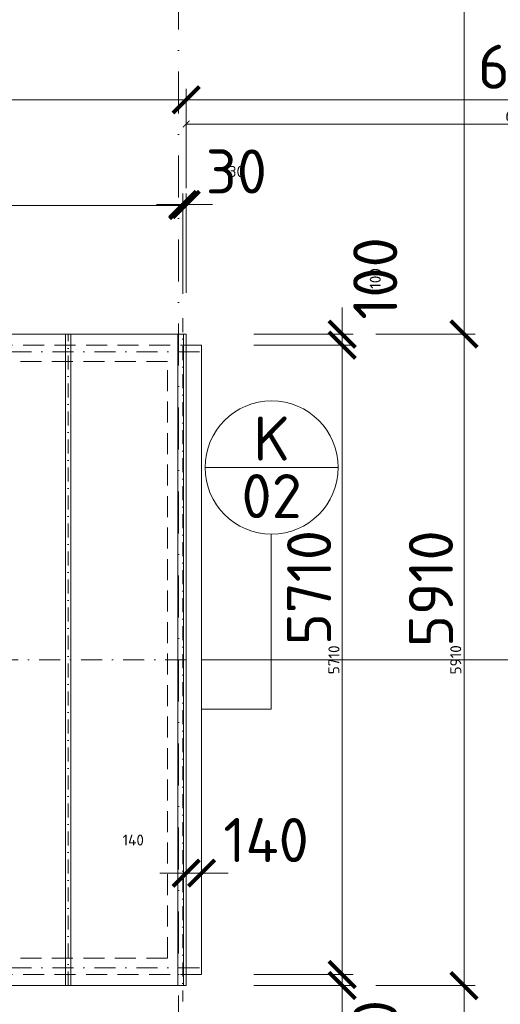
# Model space of a CAD drawing. Header units: millimetres. Extents: x -916886 to 3713765, y -2985421 to 1675785.
# Tile 153 of 256: x 143110 to 147469, y 183175 to 192107. Entities that reach past the tile are written whole.
import ezdxf
from ezdxf.enums import TextEntityAlignment as Align

# ---------------------------------------------------------------- set-up
doc = ezdxf.new("R2010")
doc.units = ezdxf.units.MM
for name, pattern in [('CENTERX2', [101.6, 63.5, -12.7, 12.7, -12.7]), ('DASHDOT', [25.4, 12.7, -6.35, 0, -6.35]), ('ČÁRKOVANÁ', [19.05, 12.7, -6.35])]:
    doc.linetypes.add(name, pattern=pattern)
doc.layers.get('Defpoints').update_dxf_attribs({"color": 8})
for name, color, linetype, lineweight in [('A99_N_kce-pohl', 1, 'Continuous', 9), ('A99_N_koty-200', 5, 'Continuous', 5), ('A99_N_koty-200 @ 200', 5, 'Continuous', 5), ('A99_N_koty-200 @ 50 (2)', 5, 'Continuous', 5), ('A99_N_znaceni 200', 5, 'Continuous', 5), ('A99_S_osy', 1, 'CENTERX2', 5)]:
    doc.layers.add(name, color=color, linetype=linetype, lineweight=lineweight)
doc.styles.add('A99_kota', font='isocpeur.ttf', dxfattribs={"height": 2})
doc.styles.add('A99_popis', font='isocpeur.ttf')
doc.dimstyles.new('A99_kota_200 new', dxfattribs={"dimscale": 200, "dimtxt": 2, "dimasz": 1.2, "dimexe": 0.5, "dimexo": 1.5, "dimgap": 0.5, "dimtad": 1, "dimdec": 0, "dimzin": 3, "dimdsep": 46, "dimtxsty": 'A99_kota', "dimblk": 'ARCHTICK', "dimcen": 2.5, "dimazin": 2, "dimtfac": 0.75, "dimtdec": 0, "dimtix": 1, "dimtmove": 2, "dimatfit": 0, "dimfxl": 0, "dimtolj": 1, "dimtzin": 0, "dimlwd": 5, "dimlwe": 5, "dimarcsym": 0})

# ---------------------------------------------------------------- blocks, each defined once
blk = doc.blocks.new('_ArchTick')
at = {"color": 0, "linetype": 'ByBlock', "const_width": 0.15}
blk.add_lwpolyline([(-0.5, -0.5), (0.5, 0.5)], dxfattribs=at)
blk = doc.blocks.new('*D3002')
at = {"layer": 'A99_N_koty-200', "color": 0, "linetype": 'Continuous', "lineweight": 5, "transparency": 16777216}
for p, q in [((11930, 190580), (11930, 191480)), ((144620, 190580), (144620, 191480)), ((11930, 191380), (144620, 191380))]:
    blk.add_line(p, q, dxfattribs=at)
at = {"layer": 'Defpoints', "color": 0, "linetype": 'Continuous', "lineweight": 0, "transparency": 16777216}
for p in [(144620, 191380), (11930, 189255), (144620, 189255)]:
    blk.add_point(p, dxfattribs=at)
at = {"layer": 'A99_N_koty-200', "color": 0, "linetype": 'Continuous', "lineweight": 5, "transparency": 16777216, "xscale": 240, "yscale": 240, "zscale": 240, "rotation": 180}
blk.add_blockref('_ArchTick', (11930, 191380), dxfattribs=at)
at = {"layer": 'A99_N_koty-200', "color": 0, "linetype": 'Continuous', "lineweight": 5, "transparency": 16777216, "xscale": 240, "yscale": 240, "zscale": 240}
blk.add_blockref('_ArchTick', (144620, 191380), dxfattribs=at)
at = {"layer": 'A99_N_koty-200', "color": 0, "linetype": 'Continuous', "transparency": 16777216, "insert": (77075, 191680), "char_height": 400, "attachment_point": 5, "style": 'A99_kota'}
blk.add_mtext('\\A1;132690', dxfattribs=at)
blk = doc.blocks.new('*D3003')
at = {"layer": 'A99_N_koty-200', "color": 0, "linetype": 'Continuous', "lineweight": 5, "transparency": 16777216}
for p, q in [((11930, 191180), (11930, 191405)), ((11930, 191380), (144620, 191380)), ((144620, 191180), (144620, 191405))]:
    blk.add_line(p, q, dxfattribs=at)
at = {"layer": 'Defpoints', "color": 0, "linetype": 'Continuous', "lineweight": 0, "transparency": 16777216}
for p in [(144620, 191380), (11930, 189255), (144620, 189255)]:
    blk.add_point(p, dxfattribs=at)
at = {"layer": 'A99_N_koty-200', "color": 0, "linetype": 'Continuous', "lineweight": 5, "transparency": 16777216, "xscale": 60, "yscale": 60, "zscale": 60, "rotation": 180}
blk.add_blockref('_ArchTick', (11930, 191380), dxfattribs=at)
at = {"layer": 'A99_N_koty-200', "color": 0, "linetype": 'Continuous', "lineweight": 5, "transparency": 16777216, "xscale": 60, "yscale": 60, "zscale": 60}
blk.add_blockref('_ArchTick', (144620, 191380), dxfattribs=at)
at = {"layer": 'A99_N_koty-200', "color": 0, "linetype": 'Continuous', "transparency": 16777216, "insert": (78275, 191455), "char_height": 100, "attachment_point": 5, "style": 'A99_kota'}
blk.add_mtext('\\A1;132690', dxfattribs=at)
blk = doc.blocks.new('*D3005')
at = {"layer": 'A99_N_koty-200', "color": 0, "linetype": 'Continuous', "lineweight": 5, "transparency": 16777216}
for p, q in [((144620, 190580), (144620, 191480)), ((150690, 191380), (150690, 191480)), ((144620, 191380), (150690, 191380))]:
    blk.add_line(p, q, dxfattribs=at)
at = {"layer": 'Defpoints', "color": 0, "linetype": 'Continuous', "lineweight": 0, "transparency": 16777216}
for p in [(150690, 191380), (150690, 191175), (144620, 189255)]:
    blk.add_point(p, dxfattribs=at)
at = {"layer": 'A99_N_koty-200', "color": 0, "linetype": 'Continuous', "lineweight": 5, "transparency": 16777216, "xscale": 240, "yscale": 240, "zscale": 240, "rotation": 180}
blk.add_blockref('_ArchTick', (144620, 191380), dxfattribs=at)
at = {"layer": 'A99_N_koty-200', "color": 0, "linetype": 'Continuous', "lineweight": 5, "transparency": 16777216, "xscale": 240, "yscale": 240, "zscale": 240}
blk.add_blockref('_ArchTick', (150690, 191380), dxfattribs=at)
at = {"layer": 'A99_N_koty-200', "color": 0, "linetype": 'Continuous', "transparency": 16777216, "insert": (147825, 191680), "char_height": 400, "attachment_point": 5, "style": 'A99_kota'}
blk.add_mtext('\\A1;6070', dxfattribs=at)
blk = doc.blocks.new('*D3006')
at = {"layer": 'A99_N_koty-200', "color": 0, "linetype": 'Continuous', "lineweight": 5, "transparency": 16777216}
for p, q in [((144620, 190960), (144620, 191185)), ((144620, 191160), (150690, 191160)), ((150690, 191160), (150690, 191135))]:
    blk.add_line(p, q, dxfattribs=at)
at = {"layer": 'Defpoints', "color": 0, "linetype": 'Continuous', "lineweight": 0, "transparency": 16777216}
for p in [(150690, 191175), (150690, 191160), (144620, 189255)]:
    blk.add_point(p, dxfattribs=at)
at = {"layer": 'A99_N_koty-200', "color": 0, "linetype": 'Continuous', "lineweight": 5, "transparency": 16777216, "xscale": 60, "yscale": 60, "zscale": 60, "rotation": 180}
blk.add_blockref('_ArchTick', (144620, 191160), dxfattribs=at)
at = {"layer": 'A99_N_koty-200', "color": 0, "linetype": 'Continuous', "lineweight": 5, "transparency": 16777216, "xscale": 60, "yscale": 60, "zscale": 60}
blk.add_blockref('_ArchTick', (150690, 191160), dxfattribs=at)
at = {"layer": 'A99_N_koty-200', "color": 0, "linetype": 'Continuous', "transparency": 16777216, "insert": (147655, 191235), "char_height": 100, "attachment_point": 5, "style": 'A99_kota'}
blk.add_mtext('\\A1;6070', dxfattribs=at)
blk = doc.blocks.new('*D3032')
at = {"layer": 'A99_N_koty-200', "color": 0, "linetype": 'Continuous', "lineweight": 5, "transparency": 16777216}
for p, q in [((144590, 189630), (144590, 190530)), ((144620, 189630), (144620, 190530)), ((144590, 190430), (144350, 190430)), ((144590, 190430), (144620, 190430)), ((144620, 190430), (144860, 190430))]:
    blk.add_line(p, q, dxfattribs=at)
at = {"layer": 'Defpoints', "color": 0, "linetype": 'Continuous', "lineweight": 0, "transparency": 16777216}
for p in [(144620, 190430), (144590, 189255), (144620, 189255)]:
    blk.add_point(p, dxfattribs=at)
at = {"layer": 'A99_N_koty-200', "color": 0, "linetype": 'Continuous', "lineweight": 5, "transparency": 16777216, "xscale": 240, "yscale": 240, "zscale": 240}
blk.add_blockref('_ArchTick', (144590, 190430), dxfattribs=at)
at = {"layer": 'A99_N_koty-200', "color": 0, "linetype": 'Continuous', "lineweight": 5, "transparency": 16777216, "xscale": 240, "yscale": 240, "zscale": 240, "rotation": 180}
blk.add_blockref('_ArchTick', (144620, 190430), dxfattribs=at)
at = {"layer": 'A99_N_koty-200', "color": 0, "linetype": 'Continuous', "transparency": 16777216, "insert": (145075, 190730), "char_height": 400, "attachment_point": 5, "style": 'A99_kota'}
blk.add_mtext('\\A1;30', dxfattribs=at)
blk = doc.blocks.new('*D3033')
at = {"layer": 'A99_N_koty-200', "color": 0, "linetype": 'Continuous', "lineweight": 5, "transparency": 16777216}
for p, q in [((144590, 190230), (144590, 190455)), ((144620, 190230), (144620, 190455)), ((144590, 190430), (144530, 190430)), ((144590, 190430), (144620, 190430)), ((144620, 190430), (144680, 190430))]:
    blk.add_line(p, q, dxfattribs=at)
at = {"layer": 'Defpoints', "color": 0, "linetype": 'Continuous', "lineweight": 0, "transparency": 16777216}
for p in [(144620, 190430), (144590, 189255), (144620, 189255)]:
    blk.add_point(p, dxfattribs=at)
at = {"layer": 'A99_N_koty-200', "color": 0, "linetype": 'Continuous', "lineweight": 5, "transparency": 16777216, "xscale": 60, "yscale": 60, "zscale": 60}
blk.add_blockref('_ArchTick', (144590, 190430), dxfattribs=at)
at = {"layer": 'A99_N_koty-200', "color": 0, "linetype": 'Continuous', "lineweight": 5, "transparency": 16777216, "xscale": 60, "yscale": 60, "zscale": 60, "rotation": 180}
blk.add_blockref('_ArchTick', (144620, 190430), dxfattribs=at)
at = {"layer": 'A99_N_koty-200', "color": 0, "linetype": 'Continuous', "transparency": 16777216, "insert": (145075, 190730), "char_height": 100, "attachment_point": 5, "style": 'A99_kota'}
blk.add_mtext('\\A1;30', dxfattribs=at)
blk = doc.blocks.new('*D3059')
at = {"layer": 'A99_N_koty-200', "color": 0, "linetype": 'Continuous', "lineweight": 5, "transparency": 16777216}
for p, q in [((146340, 201345), (147240, 201345)), ((147140, 189255), (147140, 201345)), ((146340, 189255), (147240, 189255))]:
    blk.add_line(p, q, dxfattribs=at)
at = {"layer": 'Defpoints', "color": 0, "linetype": 'Continuous', "lineweight": 0, "transparency": 16777216}
for p in [(144620, 201345), (147140, 201345), (144620, 189255)]:
    blk.add_point(p, dxfattribs=at)
at = {"layer": 'A99_N_koty-200', "color": 0, "linetype": 'Continuous', "lineweight": 5, "transparency": 16777216, "xscale": 240, "yscale": 240, "zscale": 240}
for p, rotation in [((147140, 201345), 89.9999999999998), ((147140, 189255), 269.9999999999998)]:
    blk.add_blockref('_ArchTick', p, dxfattribs=dict(at, rotation=rotation))
at = {"layer": 'A99_N_koty-200', "color": 0, "linetype": 'Continuous', "transparency": 16777216, "insert": (146840, 196820), "char_height": 400, "attachment_point": 5, "rotation": 90, "style": 'A99_kota'}
blk.add_mtext('\\A1;12090', dxfattribs=at)
blk = doc.blocks.new('*D3060')
at = {"layer": 'A99_N_koty-200', "color": 0, "linetype": 'Continuous', "lineweight": 5, "transparency": 16777216}
for p, q in [((146940, 201345), (147165, 201345)), ((147140, 189255), (147140, 201345)), ((146940, 189255), (147165, 189255))]:
    blk.add_line(p, q, dxfattribs=at)
at = {"layer": 'Defpoints', "color": 0, "linetype": 'Continuous', "lineweight": 0, "transparency": 16777216}
for p in [(144620, 201345), (147140, 201345), (144620, 189255)]:
    blk.add_point(p, dxfattribs=at)
at = {"layer": 'A99_N_koty-200', "color": 0, "linetype": 'Continuous', "lineweight": 5, "transparency": 16777216, "xscale": 60, "yscale": 60, "zscale": 60}
for p, rotation in [((147140, 201345), 89.9999999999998), ((147140, 189255), 269.9999999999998)]:
    blk.add_blockref('_ArchTick', p, dxfattribs=dict(at, rotation=rotation))
at = {"layer": 'A99_N_koty-200', "color": 0, "linetype": 'Continuous', "transparency": 16777216, "insert": (147065, 195300), "char_height": 100, "attachment_point": 5, "rotation": 90, "style": 'A99_kota'}
blk.add_mtext('\\A1;12090', dxfattribs=at)
blk = doc.blocks.new('*D3092')
at = {"layer": 'A99_N_koty-200', "color": 0, "linetype": 'Continuous', "lineweight": 5, "transparency": 16777216}
for p, q in [((145235, 189155), (146135, 189155)), ((146035, 189155), (146035, 183445)), ((145235, 183445), (146135, 183445))]:
    blk.add_line(p, q, dxfattribs=at)
at = {"layer": 'Defpoints', "color": 0, "linetype": 'Continuous', "lineweight": 0, "transparency": 16777216}
for p in [(144760, 189155), (144620, 183445), (146035, 183445)]:
    blk.add_point(p, dxfattribs=at)
at = {"layer": 'A99_N_koty-200', "color": 0, "linetype": 'Continuous', "lineweight": 5, "transparency": 16777216, "xscale": 240, "yscale": 240, "zscale": 240}
for p, rotation in [((146035, 189155), 90), ((146035, 183445), 270)]:
    blk.add_blockref('_ArchTick', p, dxfattribs=dict(at, rotation=rotation))
at = {"layer": 'A99_N_koty-200', "color": 0, "linetype": 'Continuous', "transparency": 16777216, "insert": (145735, 186955), "char_height": 400, "attachment_point": 5, "rotation": 90, "style": 'A99_kota'}
blk.add_mtext('\\A1;5710', dxfattribs=at)
blk = doc.blocks.new('*D3093')
at = {"layer": 'A99_N_koty-200', "color": 0, "linetype": 'Continuous', "lineweight": 5, "transparency": 16777216}
for p, q in [((145835, 189155), (146060, 189155)), ((146035, 189155), (146035, 183445)), ((145835, 183445), (146060, 183445))]:
    blk.add_line(p, q, dxfattribs=at)
at = {"layer": 'Defpoints', "color": 0, "linetype": 'Continuous', "lineweight": 0, "transparency": 16777216}
for p in [(144760, 189155), (144620, 183445), (146035, 183445)]:
    blk.add_point(p, dxfattribs=at)
at = {"layer": 'A99_N_koty-200', "color": 0, "linetype": 'Continuous', "lineweight": 5, "transparency": 16777216, "xscale": 60, "yscale": 60, "zscale": 60}
for p, rotation in [((146035, 189155), 90), ((146035, 183445), 270)]:
    blk.add_blockref('_ArchTick', p, dxfattribs=dict(at, rotation=rotation))
at = {"layer": 'A99_N_koty-200', "color": 0, "linetype": 'Continuous', "transparency": 16777216, "insert": (145960, 186300), "char_height": 100, "attachment_point": 5, "rotation": 90, "style": 'A99_kota'}
blk.add_mtext('\\A1;5710', dxfattribs=at)
blk = doc.blocks.new('*D3095')
at = {"layer": 'A99_N_koty-200', "color": 0, "linetype": 'Continuous', "lineweight": 5, "transparency": 16777216}
for p, q in [((146035, 183445), (146035, 183685)), ((145235, 183445), (146135, 183445)), ((146035, 183445), (146035, 183345)), ((145235, 183345), (146135, 183345)), ((146035, 183345), (146035, 183105))]:
    blk.add_line(p, q, dxfattribs=at)
at = {"layer": 'Defpoints', "color": 0, "linetype": 'Continuous', "lineweight": 0, "transparency": 16777216}
for p in [(144620, 183445), (144620, 183345), (146035, 183345)]:
    blk.add_point(p, dxfattribs=at)
at = {"layer": 'A99_N_koty-200', "color": 0, "linetype": 'Continuous', "lineweight": 5, "transparency": 16777216, "xscale": 240, "yscale": 240, "zscale": 240}
for p, rotation in [((146035, 183445), 270), ((146035, 183345), 90)]:
    blk.add_blockref('_ArchTick', p, dxfattribs=dict(at, rotation=rotation))
at = {"layer": 'A99_N_koty-200', "color": 0, "linetype": 'Continuous', "transparency": 16777216, "insert": (146335, 182840), "char_height": 400, "attachment_point": 5, "rotation": 90, "style": 'A99_kota'}
blk.add_mtext('\\A1;100', dxfattribs=at)
blk = doc.blocks.new('*D3096')
at = {"layer": 'A99_N_koty-200', "color": 0, "linetype": 'Continuous', "lineweight": 5, "transparency": 16777216}
for p, q in [((146035, 183445), (146035, 183505)), ((145835, 183445), (146060, 183445)), ((146035, 183445), (146035, 183345)), ((145835, 183345), (146060, 183345)), ((146035, 183345), (146035, 183285))]:
    blk.add_line(p, q, dxfattribs=at)
at = {"layer": 'Defpoints', "color": 0, "linetype": 'Continuous', "lineweight": 0, "transparency": 16777216}
for p in [(144620, 183445), (144620, 183345), (146035, 183345)]:
    blk.add_point(p, dxfattribs=at)
at = {"layer": 'A99_N_koty-200', "color": 0, "linetype": 'Continuous', "lineweight": 5, "transparency": 16777216, "xscale": 60, "yscale": 60, "zscale": 60}
for p, rotation in [((146035, 183445), 270), ((146035, 183345), 90)]:
    blk.add_blockref('_ArchTick', p, dxfattribs=dict(at, rotation=rotation))
at = {"layer": 'A99_N_koty-200', "color": 0, "linetype": 'Continuous', "transparency": 16777216, "insert": (146335, 182840), "char_height": 100, "attachment_point": 5, "rotation": 90, "style": 'A99_kota'}
blk.add_mtext('\\A1;100', dxfattribs=at)
blk = doc.blocks.new('*D3098')
at = {"layer": 'A99_N_koty-200', "color": 0, "linetype": 'Continuous', "lineweight": 5, "transparency": 16777216}
for p, q in [((146035, 189255), (146035, 189495)), ((145235, 189255), (146135, 189255)), ((146035, 189155), (146035, 189255)), ((145235, 189155), (146135, 189155)), ((146035, 189155), (146035, 188915))]:
    blk.add_line(p, q, dxfattribs=at)
at = {"layer": 'Defpoints', "color": 0, "linetype": 'Continuous', "lineweight": 0, "transparency": 16777216}
for p in [(144620, 189255), (146035, 189255), (144760, 189155)]:
    blk.add_point(p, dxfattribs=at)
at = {"layer": 'A99_N_koty-200', "color": 0, "linetype": 'Continuous', "lineweight": 5, "transparency": 16777216, "xscale": 240, "yscale": 240, "zscale": 240}
for p, rotation in [((146035, 189255), 270), ((146035, 189155), 90)]:
    blk.add_blockref('_ArchTick', p, dxfattribs=dict(at, rotation=rotation))
at = {"layer": 'A99_N_koty-200', "color": 0, "linetype": 'Continuous', "transparency": 16777216, "insert": (146335, 189760), "char_height": 400, "attachment_point": 5, "rotation": 90, "style": 'A99_kota'}
blk.add_mtext('\\A1;100', dxfattribs=at)
blk = doc.blocks.new('*D3099')
at = {"layer": 'A99_N_koty-200', "color": 0, "linetype": 'Continuous', "lineweight": 5, "transparency": 16777216}
for p, q in [((146035, 189255), (146035, 189315)), ((145835, 189255), (146060, 189255)), ((146035, 189155), (146035, 189255)), ((145835, 189155), (146060, 189155)), ((146035, 189155), (146035, 189095))]:
    blk.add_line(p, q, dxfattribs=at)
at = {"layer": 'Defpoints', "color": 0, "linetype": 'Continuous', "lineweight": 0, "transparency": 16777216}
for p in [(144620, 189255), (146035, 189255), (144760, 189155)]:
    blk.add_point(p, dxfattribs=at)
at = {"layer": 'A99_N_koty-200', "color": 0, "linetype": 'Continuous', "lineweight": 5, "transparency": 16777216, "xscale": 60, "yscale": 60, "zscale": 60}
for p, rotation in [((146035, 189255), 270), ((146035, 189155), 90)]:
    blk.add_blockref('_ArchTick', p, dxfattribs=dict(at, rotation=rotation))
at = {"layer": 'A99_N_koty-200', "color": 0, "linetype": 'Continuous', "transparency": 16777216, "insert": (146335, 189760), "char_height": 100, "attachment_point": 5, "rotation": 90, "style": 'A99_kota'}
blk.add_mtext('\\A1;100', dxfattribs=at)
blk = doc.blocks.new('*D3104')
at = {"layer": 'A99_N_koty-200', "color": 0, "linetype": 'Continuous', "lineweight": 5, "transparency": 16777216}
for p, q in [((146340, 189255), (147240, 189255)), ((147140, 183345), (147140, 189255)), ((146340, 183345), (147240, 183345))]:
    blk.add_line(p, q, dxfattribs=at)
at = {"layer": 'Defpoints', "color": 0, "linetype": 'Continuous', "lineweight": 0, "transparency": 16777216}
for p in [(144620, 189255), (147140, 189255), (144620, 183345)]:
    blk.add_point(p, dxfattribs=at)
at = {"layer": 'A99_N_koty-200', "color": 0, "linetype": 'Continuous', "lineweight": 5, "transparency": 16777216, "xscale": 240, "yscale": 240, "zscale": 240}
for p, rotation in [((147140, 189255), 90), ((147140, 183345), 270)]:
    blk.add_blockref('_ArchTick', p, dxfattribs=dict(at, rotation=rotation))
at = {"layer": 'A99_N_koty-200', "color": 0, "linetype": 'Continuous', "transparency": 16777216, "insert": (146840, 186945), "char_height": 400, "attachment_point": 5, "rotation": 90, "style": 'A99_kota'}
blk.add_mtext('\\A1;5910', dxfattribs=at)
blk = doc.blocks.new('*D3105')
at = {"layer": 'A99_N_koty-200', "color": 0, "linetype": 'Continuous', "lineweight": 5, "transparency": 16777216}
for p, q in [((146940, 189255), (147165, 189255)), ((147140, 183345), (147140, 189255)), ((146940, 183345), (147165, 183345))]:
    blk.add_line(p, q, dxfattribs=at)
at = {"layer": 'Defpoints', "color": 0, "linetype": 'Continuous', "lineweight": 0, "transparency": 16777216}
for p in [(144620, 189255), (147140, 189255), (144620, 183345)]:
    blk.add_point(p, dxfattribs=at)
at = {"layer": 'A99_N_koty-200', "color": 0, "linetype": 'Continuous', "lineweight": 5, "transparency": 16777216, "xscale": 60, "yscale": 60, "zscale": 60}
for p, rotation in [((147140, 189255), 90), ((147140, 183345), 270)]:
    blk.add_blockref('_ArchTick', p, dxfattribs=dict(at, rotation=rotation))
at = {"layer": 'A99_N_koty-200', "color": 0, "linetype": 'Continuous', "transparency": 16777216, "insert": (147065, 186300), "char_height": 100, "attachment_point": 5, "rotation": 90, "style": 'A99_kota'}
blk.add_mtext('\\A1;5910', dxfattribs=at)
blk = doc.blocks.new('*D3107')
at = {"layer": 'A99_N_koty-200', "color": 0, "linetype": 'Continuous', "lineweight": 5, "transparency": 16777216}
for p, q in [((146340, 183345), (147240, 183345)), ((147140, 183345), (147140, 176760)), ((147140, 176760), (147240, 176760))]:
    blk.add_line(p, q, dxfattribs=at)
at = {"layer": 'Defpoints', "color": 0, "linetype": 'Continuous', "lineweight": 0, "transparency": 16777216}
for p in [(144620, 183345), (147140, 176760), (147140, 176760)]:
    blk.add_point(p, dxfattribs=at)
at = {"layer": 'A99_N_koty-200', "color": 0, "linetype": 'Continuous', "lineweight": 5, "transparency": 16777216, "xscale": 240, "yscale": 240, "zscale": 240}
for p, rotation in [((147140, 183345), 90), ((147140, 176760), 270)]:
    blk.add_blockref('_ArchTick', p, dxfattribs=dict(at, rotation=rotation))
at = {"layer": 'A99_N_koty-200', "color": 0, "linetype": 'Continuous', "transparency": 16777216, "insert": (146840, 180052.5), "char_height": 400, "attachment_point": 5, "rotation": 90, "style": 'A99_kota'}
blk.add_mtext('\\A1;6585', dxfattribs=at)
blk = doc.blocks.new('*D3108')
at = {"layer": 'A99_N_koty-200', "color": 0, "linetype": 'Continuous', "lineweight": 5, "transparency": 16777216}
for p, q in [((146940, 183345), (147165, 183345)), ((147140, 183345), (147140, 176760)), ((147140, 176760), (147165, 176760))]:
    blk.add_line(p, q, dxfattribs=at)
at = {"layer": 'Defpoints', "color": 0, "linetype": 'Continuous', "lineweight": 0, "transparency": 16777216}
for p in [(144620, 183345), (147140, 176760), (147140, 176760)]:
    blk.add_point(p, dxfattribs=at)
at = {"layer": 'A99_N_koty-200', "color": 0, "linetype": 'Continuous', "lineweight": 5, "transparency": 16777216, "xscale": 60, "yscale": 60, "zscale": 60}
for p, rotation in [((147140, 183345), 90), ((147140, 176760), 270)]:
    blk.add_blockref('_ArchTick', p, dxfattribs=dict(at, rotation=rotation))
at = {"layer": 'A99_N_koty-200', "color": 0, "linetype": 'Continuous', "transparency": 16777216, "insert": (147065, 180052.5), "char_height": 100, "attachment_point": 5, "rotation": 90, "style": 'A99_kota'}
blk.add_mtext('\\A1;6585', dxfattribs=at)
blk = doc.blocks.new('*D3119')
at = {"layer": 'A99_N_koty-200', "color": 0, "linetype": 'Continuous', "lineweight": 5, "transparency": 16777216}
for p, q in [((144620, 184365), (144620, 184465)), ((144760, 184365), (144760, 184465)), ((144620, 184365), (144380, 184365)), ((144760, 184365), (144620, 184365)), ((144760, 184365), (145000, 184365))]:
    blk.add_line(p, q, dxfattribs=at)
at = {"layer": 'Defpoints', "color": 0, "linetype": 'Continuous', "lineweight": 0, "transparency": 16777216}
for p in [(144620, 184365), (144620, 184365), (144760, 184365)]:
    blk.add_point(p, dxfattribs=at)
at = {"layer": 'A99_N_koty-200', "color": 0, "linetype": 'Continuous', "lineweight": 5, "transparency": 16777216, "xscale": 240, "yscale": 240, "zscale": 240}
blk.add_blockref('_ArchTick', (144620, 184365), dxfattribs=at)
at = {"layer": 'A99_N_koty-200', "color": 0, "linetype": 'Continuous', "lineweight": 5, "transparency": 16777216, "xscale": 240, "yscale": 240, "zscale": 240, "rotation": 180}
blk.add_blockref('_ArchTick', (144760, 184365), dxfattribs=at)
at = {"layer": 'A99_N_koty-200', "color": 0, "linetype": 'Continuous', "transparency": 16777216, "insert": (145345, 184665), "char_height": 400, "attachment_point": 5, "style": 'A99_kota'}
blk.add_mtext('\\A1;140', dxfattribs=at)
blk = doc.blocks.new('*D3120')
at = {"layer": 'A99_N_koty-200', "color": 0, "linetype": 'Continuous', "lineweight": 5, "transparency": 16777216}
for p, q in [((144620, 184365), (144560, 184365)), ((144620, 184365), (144620, 184390)), ((144760, 184365), (144620, 184365)), ((144760, 184365), (144760, 184390)), ((144760, 184365), (144820, 184365))]:
    blk.add_line(p, q, dxfattribs=at)
at = {"layer": 'Defpoints', "color": 0, "linetype": 'Continuous', "lineweight": 0, "transparency": 16777216}
for p in [(144620, 184365), (144620, 184365), (144760, 184365)]:
    blk.add_point(p, dxfattribs=at)
at = {"layer": 'A99_N_koty-200', "color": 0, "linetype": 'Continuous', "lineweight": 5, "transparency": 16777216, "xscale": 60, "yscale": 60, "zscale": 60}
blk.add_blockref('_ArchTick', (144620, 184365), dxfattribs=at)
at = {"layer": 'A99_N_koty-200', "color": 0, "linetype": 'Continuous', "lineweight": 5, "transparency": 16777216, "xscale": 60, "yscale": 60, "zscale": 60, "rotation": 180}
blk.add_blockref('_ArchTick', (144760, 184365), dxfattribs=at)
at = {"layer": 'A99_N_koty-200', "color": 0, "linetype": 'Continuous', "transparency": 16777216, "insert": (144140, 184665), "char_height": 100, "attachment_point": 5, "style": 'A99_kota'}
blk.add_mtext('\\A1;140', dxfattribs=at)
blk = doc.blocks.new('*D4116')
at = {"layer": 'A99_N_koty-200', "color": 0, "linetype": 'Continuous', "lineweight": 5, "transparency": 16777216}
for p, q in [((78550, 189620.5), (78550, 190520.5)), ((144590, 189620.5), (144590, 190520.5)), ((144590, 190420.5), (78550, 190420.5))]:
    blk.add_line(p, q, dxfattribs=at)
at = {"layer": 'Defpoints', "color": 0, "linetype": 'Continuous', "lineweight": 0, "transparency": 16777216}
for p in [(78550, 190420.5), (78550, 189245.5), (144590, 189245.5)]:
    blk.add_point(p, dxfattribs=at)
at = {"layer": 'A99_N_koty-200', "color": 0, "linetype": 'Continuous', "lineweight": 5, "transparency": 16777216, "xscale": 240, "yscale": 240, "zscale": 240, "rotation": 180}
blk.add_blockref('_ArchTick', (78550, 190420.5), dxfattribs=at)
at = {"layer": 'A99_N_koty-200', "color": 0, "linetype": 'Continuous', "lineweight": 5, "transparency": 16777216, "xscale": 240, "yscale": 240, "zscale": 240}
blk.add_blockref('_ArchTick', (144590, 190420.5), dxfattribs=at)
at = {"layer": 'A99_N_koty-200', "color": 0, "linetype": 'Continuous', "transparency": 16777216, "insert": (111570, 190720.5), "char_height": 400, "attachment_point": 5, "style": 'A99_kota'}
blk.add_mtext('\\A1;66040', dxfattribs=at)
blk = doc.blocks.new('*D4117')
at = {"layer": 'A99_N_koty-200', "color": 0, "linetype": 'Continuous', "lineweight": 5, "transparency": 16777216}
for p, q in [((78550, 190220.5), (78550, 190445.5)), ((144590, 190220.5), (144590, 190445.5)), ((144590, 190420.5), (78550, 190420.5))]:
    blk.add_line(p, q, dxfattribs=at)
at = {"layer": 'Defpoints', "color": 0, "linetype": 'Continuous', "lineweight": 0, "transparency": 16777216}
for p in [(78550, 190420.5), (78550, 189245.5), (144590, 189245.5)]:
    blk.add_point(p, dxfattribs=at)
at = {"layer": 'A99_N_koty-200', "color": 0, "linetype": 'Continuous', "lineweight": 5, "transparency": 16777216, "xscale": 60, "yscale": 60, "zscale": 60, "rotation": 180}
blk.add_blockref('_ArchTick', (78550, 190420.5), dxfattribs=at)
at = {"layer": 'A99_N_koty-200', "color": 0, "linetype": 'Continuous', "lineweight": 5, "transparency": 16777216, "xscale": 60, "yscale": 60, "zscale": 60}
blk.add_blockref('_ArchTick', (144590, 190420.5), dxfattribs=at)
at = {"layer": 'A99_N_koty-200', "color": 0, "linetype": 'Continuous', "transparency": 16777216, "insert": (111570, 190495.5), "char_height": 100, "attachment_point": 5, "style": 'A99_kota'}
blk.add_mtext('\\A1;66040', dxfattribs=at)
blk = doc.blocks.new('*U20')
at = {"color": 0, "linetype": 'ByBlock'}
blk.add_line((-3.02, 0), (3.02, 0), dxfattribs=at)
blk.add_circle((0, 0), 3.02, dxfattribs=at)
at = {"color": 0, "linetype": 'ByBlock', "style": 'A99_popis'}
for tag, p in [('KATEGORIE', (0, 1.31)), ('PRVEK', (0, -1.298))]:
    blk.add_attdef(tag, text='', height=2, dxfattribs=at).set_placement(p, align=Align.MIDDLE_CENTER)
blk = doc.blocks.new('*U4723')
at = {"layer": 'A99_N_koty-200 @ 200', "linetype": 'Continuous'}
dim = blk.add_linear_dim(base=(144620, 191380), p1=(11930, 189255), p2=(144620, 189255), dimstyle='A99_kota_200 new', override={"dimscale": 200, "dimtix": 1, "dimtofl": 1, "dimtmove": 2, "dimatfit": 0}, dxfattribs=at)
dim.commit()
dim.dimension.update_dxf_attribs({"geometry": '*D3002', "text_midpoint": (77075, 191680), "dimtype": 128})
at = {"layer": 'A99_N_koty-200 @ 50 (2)', "linetype": 'Continuous'}
dim = blk.add_linear_dim(base=(144620, 191380), p1=(11930, 189255), p2=(144620, 189255), dimstyle='A99_kota_200 new', override={"dimscale": 50, "dimtix": 1, "dimtofl": 1, "dimtmove": 2, "dimatfit": 0}, dxfattribs=at)
dim.commit()
dim.dimension.update_dxf_attribs({"geometry": '*D3003', "text_midpoint": (78275, 191455)})
blk = doc.blocks.new('*U4724')
at = {"layer": 'A99_N_koty-200 @ 200', "linetype": 'Continuous'}
dim = blk.add_linear_dim(base=(150690, 191380), p1=(144620, 189255), p2=(150690, 191175), dimstyle='A99_kota_200 new', override={"dimscale": 200, "dimtix": 1, "dimtofl": 1, "dimtmove": 2, "dimatfit": 0}, dxfattribs=at)
dim.commit()
dim.dimension.update_dxf_attribs({"geometry": '*D3005', "text_midpoint": (147825, 191680), "dimtype": 128})
at = {"layer": 'A99_N_koty-200 @ 50 (2)', "linetype": 'Continuous'}
dim = blk.add_linear_dim(base=(150690, 191160), p1=(144620, 189255), p2=(150690, 191175), dimstyle='A99_kota_200 new', override={"dimscale": 50, "dimtix": 1, "dimtofl": 1, "dimtmove": 2, "dimatfit": 0}, dxfattribs=at)
dim.commit()
dim.dimension.update_dxf_attribs({"geometry": '*D3006', "text_midpoint": (147655, 191235)})
blk = doc.blocks.new('*U4733')
at = {"layer": 'A99_N_koty-200 @ 200', "linetype": 'Continuous'}
dim = blk.add_linear_dim(base=(144620, 190430), p1=(144590, 189255), p2=(144620, 189255), angle=180, dimstyle='A99_kota_200 new', override={"dimscale": 200, "dimtix": 1, "dimtofl": 1, "dimtmove": 2, "dimatfit": 0}, dxfattribs=at)
dim.commit()
dim.dimension.update_dxf_attribs({"geometry": '*D3032', "text_midpoint": (145075, 190730), "dimtype": 128})
at = {"layer": 'A99_N_koty-200 @ 50 (2)', "linetype": 'Continuous'}
dim = blk.add_linear_dim(base=(144620, 190430), p1=(144590, 189255), p2=(144620, 189255), angle=180, dimstyle='A99_kota_200 new', override={"dimscale": 50, "dimtix": 1, "dimtofl": 1, "dimtmove": 2, "dimatfit": 0}, dxfattribs=at)
dim.commit()
dim.dimension.update_dxf_attribs({"geometry": '*D3033', "text_midpoint": (145075, 190730), "dimtype": 128})
blk = doc.blocks.new('*U4742')
at = {"layer": 'A99_N_koty-200 @ 200', "linetype": 'Continuous'}
dim = blk.add_linear_dim(base=(147140, 201345), p1=(144620, 189255), p2=(144620, 201345), angle=90, dimstyle='A99_kota_200 new', override={"dimscale": 200, "dimtix": 1, "dimtofl": 1, "dimtmove": 2, "dimatfit": 0}, dxfattribs=at)
dim.commit()
dim.dimension.update_dxf_attribs({"geometry": '*D3059', "text_midpoint": (146840, 196820), "dimtype": 128})
at = {"layer": 'A99_N_koty-200 @ 50 (2)', "linetype": 'Continuous'}
dim = blk.add_linear_dim(base=(147140, 201345), p1=(144620, 189255), p2=(144620, 201345), angle=90, dimstyle='A99_kota_200 new', override={"dimscale": 50, "dimtix": 1, "dimtofl": 1, "dimtmove": 2, "dimatfit": 0}, dxfattribs=at)
dim.commit()
dim.dimension.update_dxf_attribs({"geometry": '*D3060', "text_midpoint": (147065, 195300)})
blk = doc.blocks.new('*U4753')
at = {"layer": 'A99_N_koty-200 @ 200', "linetype": 'Continuous'}
dim = blk.add_linear_dim(base=(146035, 183445), p1=(144760, 189155), p2=(144620, 183445), angle=90, dimstyle='A99_kota_200 new', override={"dimscale": 200, "dimtix": 1, "dimtofl": 1, "dimtmove": 2, "dimatfit": 0}, dxfattribs=at)
dim.commit()
dim.dimension.update_dxf_attribs({"geometry": '*D3092', "text_midpoint": (145735, 186955), "dimtype": 128})
at = {"layer": 'A99_N_koty-200 @ 50 (2)', "linetype": 'Continuous'}
dim = blk.add_linear_dim(base=(146035, 183445), p1=(144760, 189155), p2=(144620, 183445), angle=90, dimstyle='A99_kota_200 new', override={"dimscale": 50, "dimtix": 1, "dimtofl": 1, "dimtmove": 2, "dimatfit": 0}, dxfattribs=at)
dim.commit()
dim.dimension.update_dxf_attribs({"geometry": '*D3093', "text_midpoint": (145960, 186300)})
blk = doc.blocks.new('*U4754')
at = {"layer": 'A99_N_koty-200 @ 200', "linetype": 'Continuous'}
dim = blk.add_linear_dim(base=(146035, 183345), p1=(144620, 183445), p2=(144620, 183345), angle=90, dimstyle='A99_kota_200 new', override={"dimscale": 200, "dimtix": 1, "dimtofl": 1, "dimtmove": 2, "dimatfit": 0}, dxfattribs=at)
dim.commit()
dim.dimension.update_dxf_attribs({"geometry": '*D3095', "text_midpoint": (146335, 182840), "dimtype": 128})
at = {"layer": 'A99_N_koty-200 @ 50 (2)', "linetype": 'Continuous'}
dim = blk.add_linear_dim(base=(146035, 183345), p1=(144620, 183445), p2=(144620, 183345), angle=90, dimstyle='A99_kota_200 new', override={"dimscale": 50, "dimtix": 1, "dimtofl": 1, "dimtmove": 2, "dimatfit": 0}, dxfattribs=at)
dim.commit()
dim.dimension.update_dxf_attribs({"geometry": '*D3096', "text_midpoint": (146335, 182840), "dimtype": 128})
blk = doc.blocks.new('*U4755')
at = {"layer": 'A99_N_koty-200 @ 200', "linetype": 'Continuous'}
dim = blk.add_linear_dim(base=(146035, 189255), p1=(144760, 189155), p2=(144620, 189255), angle=270, dimstyle='A99_kota_200 new', override={"dimscale": 200, "dimtix": 1, "dimtofl": 1, "dimtmove": 2, "dimatfit": 0}, dxfattribs=at)
dim.commit()
dim.dimension.update_dxf_attribs({"geometry": '*D3098', "text_midpoint": (146335, 189760), "dimtype": 128})
at = {"layer": 'A99_N_koty-200 @ 50 (2)', "linetype": 'Continuous'}
dim = blk.add_linear_dim(base=(146035, 189255), p1=(144760, 189155), p2=(144620, 189255), angle=270, dimstyle='A99_kota_200 new', override={"dimscale": 50, "dimtix": 1, "dimtofl": 1, "dimtmove": 2, "dimatfit": 0}, dxfattribs=at)
dim.commit()
dim.dimension.update_dxf_attribs({"geometry": '*D3099', "text_midpoint": (146335, 189760), "dimtype": 128})
blk = doc.blocks.new('*U4757')
at = {"layer": 'A99_N_koty-200 @ 200', "linetype": 'Continuous'}
dim = blk.add_linear_dim(base=(147140, 189255), p1=(144620, 183345), p2=(144620, 189255), angle=90, dimstyle='A99_kota_200 new', override={"dimscale": 200, "dimtix": 1, "dimtofl": 1, "dimtmove": 2, "dimatfit": 0}, dxfattribs=at)
dim.commit()
dim.dimension.update_dxf_attribs({"geometry": '*D3104', "text_midpoint": (146840, 186945), "dimtype": 128})
at = {"layer": 'A99_N_koty-200 @ 50 (2)', "linetype": 'Continuous'}
dim = blk.add_linear_dim(base=(147140, 189255), p1=(144620, 183345), p2=(144620, 189255), angle=90, dimstyle='A99_kota_200 new', override={"dimscale": 50, "dimtix": 1, "dimtofl": 1, "dimtmove": 2, "dimatfit": 0}, dxfattribs=at)
dim.commit()
dim.dimension.update_dxf_attribs({"geometry": '*D3105', "text_midpoint": (147065, 186300)})
blk = doc.blocks.new('*U4758')
at = {"layer": 'A99_N_koty-200 @ 200', "linetype": 'Continuous'}
dim = blk.add_linear_dim(base=(147140, 176760), p1=(144620, 183345), p2=(147140, 176760), angle=90, dimstyle='A99_kota_200 new', override={"dimscale": 200, "dimtix": 1, "dimtofl": 1, "dimtmove": 2, "dimatfit": 0}, dxfattribs=at)
dim.commit()
dim.dimension.update_dxf_attribs({"geometry": '*D3107', "text_midpoint": (146840, 180052.5)})
at = {"layer": 'A99_N_koty-200 @ 50 (2)', "linetype": 'Continuous'}
dim = blk.add_linear_dim(base=(147140, 176760), p1=(144620, 183345), p2=(147140, 176760), angle=90, dimstyle='A99_kota_200 new', override={"dimscale": 50, "dimtix": 1, "dimtofl": 1, "dimtmove": 2, "dimatfit": 0}, dxfattribs=at)
dim.commit()
dim.dimension.update_dxf_attribs({"geometry": '*D3108', "text_midpoint": (147065, 180052.5)})
blk = doc.blocks.new('*U4762')
at = {"layer": 'A99_N_koty-200 @ 200', "linetype": 'Continuous'}
dim = blk.add_linear_dim(base=(144620, 184365), p1=(144760, 184365), p2=(144620, 184365), angle=180, dimstyle='A99_kota_200 new', override={"dimscale": 200, "dimtix": 1, "dimtofl": 1, "dimtmove": 2, "dimatfit": 0}, dxfattribs=at)
dim.commit()
dim.dimension.update_dxf_attribs({"geometry": '*D3119', "text_midpoint": (145345, 184665), "dimtype": 128})
at = {"layer": 'A99_N_koty-200 @ 50 (2)', "linetype": 'Continuous'}
dim = blk.add_linear_dim(base=(144620, 184365), p1=(144760, 184365), p2=(144620, 184365), angle=180, dimstyle='A99_kota_200 new', override={"dimscale": 50, "dimtix": 1, "dimtofl": 1, "dimtmove": 2, "dimatfit": 0}, dxfattribs=at)
dim.commit()
dim.dimension.update_dxf_attribs({"geometry": '*D3120', "text_midpoint": (144140, 184665), "dimtype": 128})
blk = doc.blocks.new('*U5079')
at = {"layer": 'A99_N_koty-200 @ 200', "linetype": 'Continuous'}
dim = blk.add_linear_dim(base=(78550, 190420.5), p1=(144590, 189245.5), p2=(78550, 189245.5), angle=180, dimstyle='A99_kota_200 new', override={"dimscale": 200, "dimtix": 1, "dimtofl": 1, "dimtmove": 2, "dimatfit": 0}, dxfattribs=at)
dim.commit()
dim.dimension.update_dxf_attribs({"geometry": '*D4116', "text_midpoint": (111570, 190720.5)})
at = {"layer": 'A99_N_koty-200 @ 50 (2)', "linetype": 'Continuous'}
dim = blk.add_linear_dim(base=(78550, 190420.5), p1=(144590, 189245.5), p2=(78550, 189245.5), angle=180, dimstyle='A99_kota_200 new', override={"dimscale": 50, "dimtix": 1, "dimtofl": 1, "dimtmove": 2, "dimatfit": 0}, dxfattribs=at)
dim.commit()
dim.dimension.update_dxf_attribs({"geometry": '*D4117', "text_midpoint": (111570, 190495.5)})

msp = doc.modelspace()

# ---------------------------------------------------------------- linework, layer by layer
at = {"layer": 'A99_N_kce-pohl', "linetype": 'Continuous', "lineweight": 9}
for p, q in [((143525, 183345), (143525, 189255)), ((143575, 183345), (143575, 189255)), ((144545, 183345), (144545, 189255))]:
    msp.add_line(p, q, dxfattribs=at)
msp.add_lwpolyline([(11930, 189255), (144620, 189255), (144620, 183345), (11930, 183345)], close=True, dxfattribs=at)
for points in [[(144595, 183345), (144595, 189255)], [(144760, 183445), (144760, 189155)], [(143525, 186675), (143525, 186495)], [(143575, 186675), (143575, 186495)], [(150690, 186300), (144760, 186300)]]:
    msp.add_lwpolyline(points, dxfattribs=at)
at = {"layer": 'A99_N_kce-pohl', "linetype": 'ČÁRKOVANÁ', "lineweight": 9, "ltscale": 15}
for points in [[(144760, 189155), (11790, 189155)], [(144450, 189005.3), (12100, 189005.3)], [(144450, 183594.7), (144450, 189005.3)], [(144450, 183594.7), (144450, 189005.3)], [(144450, 183594.7), (12100, 183594.7)], [(144760, 183445), (11790, 183445)]]:
    msp.add_lwpolyline(points, dxfattribs=at)
at = {"layer": 'A99_N_znaceni 200', "lineweight": 5}
for points in [[(145390, 187440.8), (145390, 185852.5)], [(144765, 185852.5), (145390, 185852.5)]]:
    msp.add_lwpolyline(points, dxfattribs=at)
at = {"layer": 'A99_S_osy', "linetype": 'DASHDOT', "lineweight": 5, "ltscale": 10}
for p, q in [((144590, 189400), (144590, 183200)), ((143550, 183345), (143550, 189255))]:
    msp.add_line(p, q, dxfattribs=at)
at = {"layer": 'A99_S_osy', "linetype": 'DASHDOT', "lineweight": 5, "ltscale": 30}
msp.add_lwpolyline([(144550, 264800), (144550, 176462.5)], dxfattribs=at)
at = {"layer": 'A99_S_osy', "linetype": 'DASHDOT', "lineweight": 5, "ltscale": 15}
for points in [[(144740, 189095), (11865, 189095)], [(144620, 186300), (11930, 186300)], [(144740, 183505), (11865, 183505)]]:
    msp.add_lwpolyline(points, dxfattribs=at)

# ---------------------------------------------------------------- block references
at = {"layer": 'A99_N_koty-200', "color": 4, "linetype": 'Continuous', "lineweight": 0}
for name in ['*U4742', '*U4723', '*U4724', '*U5079', '*U4733', '*U4755', '*U4757', '*U4753', '*U4762', '*U4754', '*U4758']:
    msp.add_blockref(name, (0, 0), dxfattribs=at)
at = {"layer": 'A99_N_znaceni 200'}
ref = msp.add_blockref('*U20', (145395, 188044.8), dxfattribs=dict(at, xscale=-200, yscale=200, zscale=200))
ref.add_attrib('KATEGORIE', 'K', dxfattribs={"layer": '0', "color": 0, "linetype": 'ByBlock', "height": 400, "style": 'A99_popis'}).set_placement((145395, 188306.8), align=Align.MIDDLE_CENTER)
ref.add_attrib('PRVEK', '02', dxfattribs={"layer": '0', "color": 0, "linetype": 'ByBlock', "height": 400, "style": 'A99_popis'}).set_placement((145395, 187785.2), align=Align.MIDDLE_CENTER)

doc.saveas('drawing.dxf')
